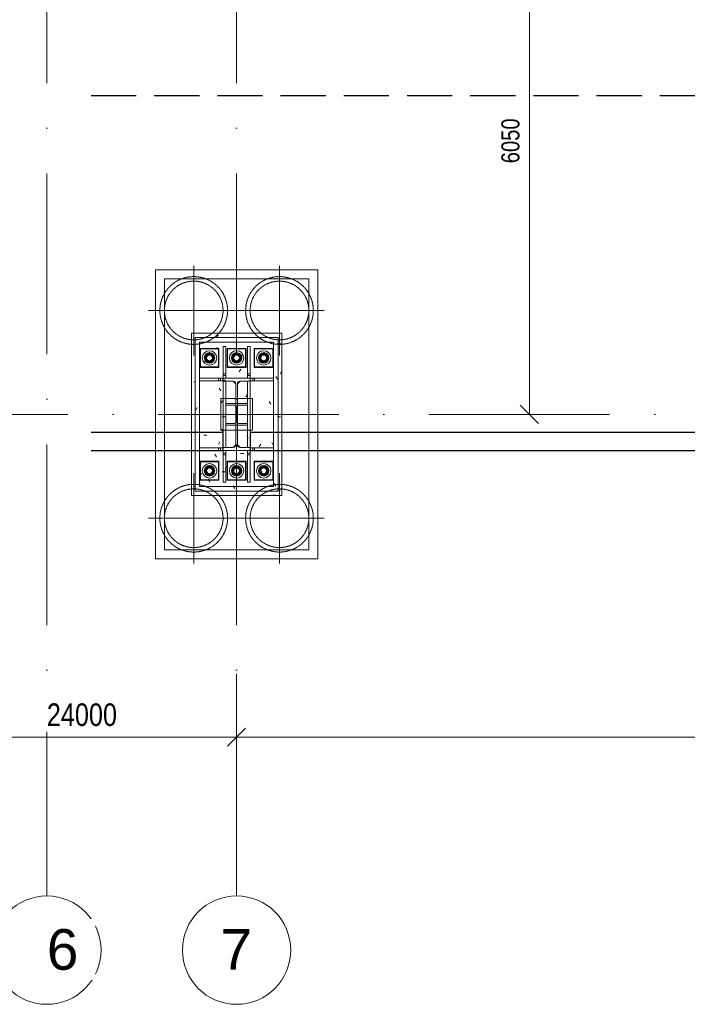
# Model space of a CAD drawing. Header units: millimetres. Extents: x 75701 to 402820, y 135 to 33652.
# Tile 2 of 52: x 87367 to 94763, y 1217 to 12120. Entities that reach past the tile are written whole.
import ezdxf

# ---------------------------------------------------------------- set-up
doc = ezdxf.new("R2010")
doc.units = ezdxf.units.MM
for name, pattern in [('A_CARA_07', [7, 5, -2]), ('A_CARA_15', [7.6, 5, -1.3, 0, -1.3]), ('IMPORT-A_CARA_07', [700, 500, -200]), ('IMPORT-KANVPOVO', [2000, 700, -650, 0, -650]), ('Čerchovaná 20mm', [3000, 2000, -500, 0, -500])]:
    doc.linetypes.add(name, pattern=pattern)
for name, color, linetype, lineweight in [('11542_003_OK-HALA_TaO-1_ET_R01_AciS_2025-04-14_sloupy_dwg', 150, 'Continuous', 9), ('_KANAL TRASA 1', 10, 'IMPORT-KANVPOVO', 70), ('CA_KOTY', 3, 'Continuous', 9), ('CA_KOTY-100', 3, 'Continuous', 9), ('CA_NEVHRA', 3, 'A_CARA_07', 9), ('CA_OSY', 5, 'A_CARA_15', 9), ('CA_POHHRA25', 7, 'Continuous', 13), ('CA_REZY', 1, 'Continuous', 25), ('CA_TEXT35', 62, 'Continuous', 9), ('CA_ZAKLADY25', 7, 'Continuous', 13), ('HIDROIDEA_NAHON_ZAKLADY_dwg', 8, 'Continuous', 9), ('Konstrukční přípoje', 7, 'Continuous', 13), ('SS_HALA_TaO-DODAVKA_STAVEBNI', 150, 'Continuous', 9), ('SS_HALA_TaO-PODLITI', 150, 'Continuous', 9), ('SS_HALA_TaO-SLOUP', 150, 'Continuous', 9)]:
    doc.layers.add(name, color=color, linetype=linetype, lineweight=lineweight)
doc.styles.add('Arial_1', font='arial.ttf', dxfattribs={"height": 450})
doc.styles.add('Arial_2', font='arial.ttf', dxfattribs={"width": 0.8, "height": 200})
doc.styles.add('Arial_3', font='arial.ttf', dxfattribs={"width": 0.8, "height": 250})
doc.dimstyles.new('HP_Přímá_-_2_5_mm_Ariel', dxfattribs={"dimscale": 304.8, "dimtxt": 255.06485, "dimasz": 0.656168, "dimexe": 0.328084, "dimexo": 0.0625, "dimgap": 0.164042, "dimtad": 1, "dimdec": 0, "dimzin": 0, "dimdsep": 46, "dimtxsty": 'Arial_3', "dimblk1": 'OBLIQUE', "dimblk2": 'OBLIQUE', "dimsah": 1, "dimcen": 0.09, "dimazin": 0, "dimtfac": 1, "dimtdec": 4, "dimtix": 1, "dimtmove": 0, "dimatfit": 3, "dimfxl": 2.296588, "dimfxlon": 1, "dimtvp": 1, "dimtfill": 1, "dimtolj": 1, "dimtzin": 0, "dimarcsym": 2})
doc.dimstyles.new('HP_Přímá_-_2_mm_Ariel_1-100', dxfattribs={"dimscale": 304.8, "dimtxt": 204.05188, "dimasz": 0.656168, "dimexe": 0.328084, "dimexo": 0.0625, "dimgap": 0.164042, "dimtad": 1, "dimdec": 0, "dimzin": 0, "dimdsep": 46, "dimtxsty": 'Arial_2', "dimblk1": 'OBLIQUE', "dimblk2": 'OBLIQUE', "dimsah": 1, "dimcen": 0.09, "dimazin": 0, "dimtfac": 1, "dimtdec": 4, "dimtix": 1, "dimtmove": 0, "dimatfit": 3, "dimfxl": 0.984252, "dimfxlon": 1, "dimtvp": 1, "dimtolj": 1, "dimtzin": 0, "dimarcsym": 2})

# ---------------------------------------------------------------- blocks, each defined once
blk = doc.blocks.new('pilota 600 mm - D_750_650-2142272-525_600')
at = {"layer": 'CA_NEVHRA'}
for p, q in [((0, 0), (0, 500)), ((0, 0), (-500, 0)), ((0, 0), (0, -250)), ((0, 0), (500, 0)), ((0, -250), (0, -500))]:
    blk.add_line(p, q, dxfattribs=at)
blk = doc.blocks.new('pilota 600 mm - D_750_650-2142273-525_600')
at = {"layer": 'CA_NEVHRA'}
for p, q in [((0, 250), (0, 500)), ((0, 0), (0, 250)), ((0, 0), (-500, 0)), ((0, 0), (500, 0)), ((0, 0), (0, -500))]:
    blk.add_line(p, q, dxfattribs=at)
blk = doc.blocks.new('11542_003_OK-HALA_TaO-1_ET_R01_AciS_2025-04-14_sloupy_dwg-V8-525_600')
at = {"layer": '11542_003_OK-HALA_TaO-1_ET_R01_AciS_2025-04-14_sloupy_dwg'}
for p, q in [((89920, 8150), (89620, 8150)), ((89620, 8150), (89620, 8117)), ((89620, 8117), (89731, 8117)), ((89761, 8087), (89761, 7413)), ((89779, 7413), (89779, 8087)), ((89809, 8117), (89920, 8117)), ((89920, 8117), (89920, 8150)), ((89731, 7383), (89620, 7383)), ((89620, 7383), (89620, 7350)), ((89620, 7350), (89920, 7350)), ((89920, 7383), (89809, 7383)), ((89920, 7350), (89920, 7383))]:
    blk.add_line(p, q, dxfattribs=at)
for centre, start, end in [((89731, 8087), 0, 90), ((89809, 8087), 90, 180), ((89731, 7413), 270, 0), ((89809, 7413), 180, 270)]:
    blk.add_arc(centre, 30, start, end, dxfattribs=at)
at = {"layer": 'SS_HALA_TaO-DODAVKA_STAVEBNI'}
for p, q in [((89470, 8427), (89425, 8401)), ((89425, 8401), (89470, 8427)), ((89425, 8401), (89425, 8349)), ((89425, 8349), (89425, 8401)), ((89515, 8401), (89470, 8427)), ((89470, 8427), (89515, 8401)), ((89515, 8349), (89515, 8401)), ((89515, 8401), (89515, 8349)), ((89770, 8427), (89725, 8401)), ((89725, 8401), (89770, 8427)), ((89725, 8401), (89725, 8349)), ((89725, 8349), (89725, 8401)), ((89815, 8401), (89770, 8427)), ((89770, 8427), (89815, 8401)), ((89815, 8349), (89815, 8401)), ((89815, 8401), (89815, 8349)), ((90070, 8427), (90025, 8401)), ((90025, 8401), (90070, 8427)), ((90025, 8401), (90025, 8349)), ((90025, 8349), (90025, 8401)), ((90115, 8401), (90070, 8427)), ((90070, 8427), (90115, 8401)), ((90115, 8349), (90115, 8401)), ((90115, 8401), (90115, 8349)), ((89425, 8349), (89470, 8323)), ((89470, 8323), (89425, 8349)), ((89470, 8323), (89515, 8349)), ((89515, 8349), (89470, 8323)), ((89725, 8349), (89770, 8323)), ((89770, 8323), (89725, 8349)), ((89770, 8323), (89815, 8349)), ((89815, 8349), (89770, 8323)), ((90025, 8349), (90070, 8323)), ((90070, 8323), (90025, 8349)), ((90070, 8323), (90115, 8349)), ((90115, 8349), (90070, 8323)), ((89470, 7177), (89425, 7151)), ((89425, 7151), (89470, 7177)), ((89425, 7151), (89425, 7099)), ((89425, 7099), (89425, 7151)), ((89425, 7099), (89470, 7073)), ((89470, 7073), (89425, 7099)), ((89515, 7151), (89470, 7177)), ((89470, 7177), (89515, 7151)), ((89470, 7073), (89515, 7099)), ((89515, 7099), (89470, 7073)), ((89515, 7099), (89515, 7151)), ((89515, 7151), (89515, 7099)), ((89770, 7177), (89725, 7151)), ((89725, 7151), (89770, 7177)), ((89725, 7151), (89725, 7099)), ((89725, 7099), (89725, 7151)), ((89725, 7099), (89770, 7073)), ((89770, 7073), (89725, 7099)), ((89815, 7151), (89770, 7177)), ((89770, 7177), (89815, 7151)), ((89770, 7073), (89815, 7099)), ((89815, 7099), (89770, 7073)), ((89815, 7099), (89815, 7151)), ((89815, 7151), (89815, 7099)), ((90070, 7177), (90025, 7151)), ((90025, 7151), (90070, 7177)), ((90025, 7151), (90025, 7099)), ((90025, 7099), (90025, 7151)), ((90025, 7099), (90070, 7073)), ((90070, 7073), (90025, 7099)), ((90115, 7151), (90070, 7177)), ((90070, 7177), (90115, 7151)), ((90070, 7073), (90115, 7099)), ((90115, 7099), (90070, 7073)), ((90115, 7099), (90115, 7151)), ((90115, 7151), (90115, 7099))]:
    blk.add_line(p, q, dxfattribs=at)
for centre, radius, start, end in [((89470, 8375), 57.5, 0, 180), ((89470, 8375), 57.5, 0, 180), ((89470, 8375), 32, 0, 180), ((89470, 8375), 32, 0, 180), ((89470, 8375), 32, 0, 180), ((89470, 8375), 32, 0, 180), ((89770, 8375), 57.5, 0, 180), ((89770, 8375), 57.5, 0, 180), ((89770, 8375), 32, 0, 180), ((89770, 8375), 32, 0, 180), ((89770, 8375), 32, 0, 180), ((89770, 8375), 32, 0, 180), ((90070, 8375), 57.5, 0, 180), ((90070, 8375), 57.5, 0, 180), ((90070, 8375), 32, 0, 180), ((90070, 8375), 32, 0, 180), ((90070, 8375), 32, 0, 180), ((90070, 8375), 32, 0, 180), ((89470, 8375), 57.5, 180, 0), ((89470, 8375), 57.5, 180, 0), ((89470, 8375), 32, 180, 0), ((89470, 8375), 32, 180, 0), ((89470, 8375), 32, 180, 0), ((89470, 8375), 32, 180, 0), ((89770, 8375), 57.5, 180, 0), ((89770, 8375), 57.5, 180, 0), ((89770, 8375), 32, 180, 0), ((89770, 8375), 32, 180, 0), ((89770, 8375), 32, 180, 0), ((89770, 8375), 32, 180, 0), ((90070, 8375), 57.5, 180, 0), ((90070, 8375), 57.5, 180, 0), ((90070, 8375), 32, 180, 0), ((90070, 8375), 32, 180, 0), ((90070, 8375), 32, 180, 0), ((90070, 8375), 32, 180, 0), ((89470, 7125), 57.5, 0, 180), ((89470, 7125), 57.5, 0, 180), ((89470, 7125), 57.5, 180, 0), ((89470, 7125), 57.5, 180, 0), ((89470, 7125), 32, 0, 180), ((89470, 7125), 32, 0, 180), ((89470, 7125), 32, 0, 180), ((89470, 7125), 32, 0, 180), ((89470, 7125), 32, 180, 0), ((89470, 7125), 32, 180, 0), ((89470, 7125), 32, 180, 0), ((89470, 7125), 32, 180, 0), ((89770, 7125), 57.5, 0, 180), ((89770, 7125), 57.5, 0, 180), ((89770, 7125), 57.5, 180, 0), ((89770, 7125), 57.5, 180, 0), ((89770, 7125), 32, 0, 180), ((89770, 7125), 32, 0, 180), ((89770, 7125), 32, 0, 180), ((89770, 7125), 32, 0, 180), ((89770, 7125), 32, 180, 0), ((89770, 7125), 32, 180, 0), ((89770, 7125), 32, 180, 0), ((89770, 7125), 32, 180, 0), ((90070, 7125), 57.5, 0, 180), ((90070, 7125), 57.5, 180, 0), ((90070, 7125), 57.5, 0, 180), ((90070, 7125), 57.5, 180, 0), ((90070, 7125), 32, 0, 180), ((90070, 7125), 32, 0, 180), ((90070, 7125), 32, 0, 180), ((90070, 7125), 32, 0, 180), ((90070, 7125), 32, 180, 0), ((90070, 7125), 32, 180, 0), ((90070, 7125), 32, 180, 0), ((90070, 7125), 32, 180, 0)]:
    blk.add_arc(centre, radius, start, end, dxfattribs=at)
at = {"layer": 'SS_HALA_TaO-PODLITI'}
for p, q in [((90230, 8600), (89310, 8600)), ((89310, 8600), (90230, 8600)), ((89310, 8600), (89310, 6900)), ((89310, 6900), (89310, 8600)), ((90230, 6900), (90230, 8600)), ((90230, 8600), (90230, 6900)), ((89310, 6900), (90230, 6900)), ((90230, 6900), (89310, 6900))]:
    blk.add_line(p, q, dxfattribs=at)
at = {"layer": 'SS_HALA_TaO-SLOUP'}
for p, q in [((89360, 8550), (90180, 8550)), ((90180, 8550), (89360, 8550)), ((89360, 6950), (89360, 8550)), ((89360, 8550), (89360, 6950)), ((90180, 8550), (90180, 6950)), ((90180, 6950), (90180, 8550)), ((89365, 8480), (89365, 8270)), ((89365, 8270), (89365, 8480)), ((89575, 8480), (89365, 8480)), ((89365, 8480), (89575, 8480)), ((89575, 8270), (89575, 8480)), ((89575, 8480), (89575, 8270)), ((89620, 8500), (89650, 8500)), ((89650, 8500), (89620, 8500)), ((89620, 8500), (89620, 8200)), ((89620, 8180), (89620, 8500)), ((89650, 8200), (89650, 8500)), ((89650, 8500), (89650, 8180)), ((89665, 8480), (89665, 8270)), ((89665, 8270), (89665, 8480)), ((89875, 8480), (89665, 8480)), ((89665, 8480), (89875, 8480)), ((89875, 8270), (89875, 8480)), ((89875, 8480), (89875, 8270)), ((89890, 8500), (89890, 8200)), ((89890, 8180), (89890, 8500)), ((89890, 8500), (89920, 8500)), ((89890, 8500), (89920, 8500)), ((89920, 8200), (89920, 8500)), ((89920, 8500), (89920, 8180)), ((89965, 8480), (89965, 8270)), ((89965, 8270), (89965, 8480)), ((90175, 8480), (89965, 8480)), ((89965, 8480), (90175, 8480)), ((90175, 8270), (90175, 8480)), ((90175, 8480), (90175, 8270)), ((89365, 8270), (89575, 8270)), ((89575, 8270), (89365, 8270)), ((89620, 8200), (89620, 8150)), ((89650, 8200), (89620, 8200)), ((89650, 8180), (89620, 8180)), ((89620, 8150), (89620, 8180)), ((89650, 8150), (89650, 8200)), ((89650, 8180), (89650, 8150)), ((89665, 8270), (89875, 8270)), ((89875, 8270), (89665, 8270)), ((89920, 8200), (89890, 8200)), ((89890, 8200), (89890, 8150)), ((89890, 8150), (89890, 8180)), ((89890, 8180), (89920, 8180)), ((89920, 8150), (89920, 8200)), ((89920, 8180), (89920, 8150)), ((89965, 8270), (90175, 8270)), ((90175, 8270), (89965, 8270)), ((89570, 8150), (89360, 8150)), ((89360, 8150), (89590, 8150)), ((89360, 8120), (89360, 8150)), ((89360, 8120), (89360, 8150)), ((89360, 8120), (89570, 8120)), ((89590, 8120), (89360, 8120)), ((89620, 8150), (89570, 8150)), ((89570, 8150), (89570, 8120)), ((89570, 8120), (89620, 8120)), ((89590, 8150), (89620, 8150)), ((89590, 8120), (89590, 8150)), ((89620, 8120), (89590, 8120)), ((89920, 8150), (89620, 8150)), ((89620, 8150), (89620, 8117)), ((89650, 8150), (89620, 8150)), ((89650, 8150), (89620, 8150)), ((89620, 8120), (89620, 8150)), ((89620, 8120), (89620, 8150)), ((89620, 8117), (89731, 8117)), ((89650, 8117), (89620, 8117)), ((89620, 8117), (89620, 7383)), ((89650, 8117), (89620, 8117)), ((89620, 7383), (89620, 8117)), ((89621, 8116), (89731, 8116)), ((89731, 8116), (89621, 8116)), ((89621, 7384), (89621, 8116)), ((89621, 8116), (89621, 7384)), ((89650, 7383), (89650, 8117)), ((89650, 8117), (89650, 7383)), ((89731, 8116), (89761, 8086)), ((89761, 8086), (89731, 8116)), ((89761, 8087), (89761, 7413)), ((89761, 8086), (89761, 7414)), ((89761, 7414), (89761, 8086)), ((89779, 8086), (89809, 8116)), ((89809, 8116), (89779, 8086)), ((89779, 7413), (89779, 8087)), ((89779, 7414), (89779, 8086)), ((89779, 8086), (89779, 7414)), ((89809, 8117), (89920, 8117)), ((89809, 8116), (89919, 8116)), ((89919, 8116), (89809, 8116)), ((89890, 8150), (89920, 8150)), ((89890, 8150), (89920, 8150)), ((89890, 8117), (89890, 7383)), ((89920, 8117), (89890, 8117)), ((89920, 8117), (89890, 8117)), ((89890, 7383), (89890, 8117)), ((89919, 8116), (89919, 7384)), ((89919, 7384), (89919, 8116)), ((89920, 8117), (89920, 8150)), ((89920, 8150), (89950, 8150)), ((89920, 8120), (89920, 8150)), ((89920, 8120), (89920, 8150)), ((89970, 8150), (89920, 8150)), ((89950, 8120), (89920, 8120)), ((89920, 8120), (89970, 8120)), ((89920, 7383), (89920, 8117)), ((89920, 8117), (89920, 7383)), ((89950, 8150), (90180, 8150)), ((89950, 8120), (89950, 8150)), ((90180, 8120), (89950, 8120)), ((90180, 8150), (89970, 8150)), ((89970, 8120), (89970, 8150)), ((89970, 8120), (90180, 8120)), ((90180, 8150), (90180, 8120)), ((90180, 8120), (90180, 8150)), ((89650, 7853), (89650, 7870)), ((89650, 7870), (89650, 7853)), ((89650, 7870), (89890, 7870)), ((89890, 7870), (89650, 7870)), ((89744, 7853), (89650, 7853)), ((89650, 7853), (89744, 7853)), ((89890, 7853), (89796, 7853)), ((89796, 7853), (89890, 7853)), ((89890, 7870), (89890, 7853)), ((89890, 7853), (89890, 7870)), ((89765, 7668), (89765, 7832)), ((89765, 7832), (89765, 7668)), ((89775, 7832), (89775, 7668)), ((89775, 7668), (89775, 7832)), ((89650, 7647), (89744, 7647)), ((89744, 7647), (89650, 7647)), ((89650, 7630), (89650, 7647)), ((89650, 7647), (89650, 7630)), ((89796, 7647), (89890, 7647)), ((89890, 7647), (89796, 7647)), ((89890, 7647), (89890, 7630)), ((89890, 7630), (89890, 7647)), ((89890, 7630), (89650, 7630)), ((89650, 7630), (89890, 7630)), ((89360, 7350), (89360, 7380)), ((89360, 7380), (89360, 7350)), ((89570, 7380), (89360, 7380)), ((89360, 7380), (89590, 7380)), ((89360, 7350), (89570, 7350)), ((89590, 7350), (89360, 7350)), ((89620, 7380), (89570, 7380)), ((89570, 7380), (89570, 7350)), ((89570, 7350), (89620, 7350)), ((89590, 7380), (89590, 7350)), ((89590, 7380), (89620, 7380)), ((89620, 7350), (89590, 7350)), ((89620, 7383), (89620, 7350)), ((89731, 7383), (89620, 7383)), ((89620, 7383), (89650, 7383)), ((89650, 7383), (89620, 7383)), ((89620, 7380), (89620, 7350)), ((89620, 7380), (89620, 7350)), ((89620, 7350), (89920, 7350)), ((89620, 7350), (89620, 7300)), ((89650, 7350), (89620, 7350)), ((89650, 7350), (89620, 7350)), ((89620, 7320), (89620, 7350)), ((89650, 7320), (89620, 7320)), ((89620, 7000), (89620, 7320)), ((89731, 7384), (89621, 7384)), ((89621, 7384), (89731, 7384)), ((89650, 7300), (89650, 7350)), ((89650, 7350), (89650, 7320)), ((89650, 7320), (89650, 7000)), ((89761, 7414), (89731, 7384)), ((89731, 7384), (89761, 7414)), ((89809, 7384), (89779, 7414)), ((89779, 7414), (89809, 7384)), ((89919, 7384), (89809, 7384)), ((89809, 7384), (89919, 7384)), ((89920, 7383), (89809, 7383)), ((89890, 7383), (89920, 7383)), ((89920, 7383), (89890, 7383)), ((89890, 7320), (89890, 7350)), ((89890, 7350), (89920, 7350)), ((89890, 7350), (89920, 7350)), ((89890, 7350), (89890, 7300)), ((89890, 7000), (89890, 7320)), ((89890, 7320), (89920, 7320)), ((89920, 7350), (89920, 7383)), ((89970, 7380), (89920, 7380)), ((89920, 7380), (89920, 7350)), ((89920, 7380), (89920, 7350)), ((89920, 7380), (89950, 7380)), ((89920, 7350), (89920, 7320)), ((89920, 7300), (89920, 7350)), ((89920, 7350), (89970, 7350)), ((89950, 7350), (89920, 7350)), ((89920, 7320), (89920, 7000)), ((89950, 7380), (89950, 7350)), ((89950, 7380), (90180, 7380)), ((90180, 7350), (89950, 7350)), ((89970, 7350), (89970, 7380)), ((90180, 7380), (89970, 7380)), ((89970, 7350), (90180, 7350)), ((90180, 7380), (90180, 7350)), ((90180, 7380), (90180, 7350)), ((89365, 7230), (89365, 7020)), ((89365, 7020), (89365, 7230)), ((89575, 7230), (89365, 7230)), ((89365, 7230), (89575, 7230)), ((89575, 7020), (89575, 7230)), ((89575, 7230), (89575, 7020)), ((89620, 7300), (89650, 7300)), ((89620, 7300), (89620, 7000)), ((89650, 7000), (89650, 7300)), ((89665, 7230), (89665, 7020)), ((89665, 7020), (89665, 7230)), ((89875, 7230), (89665, 7230)), ((89665, 7230), (89875, 7230)), ((89875, 7020), (89875, 7230)), ((89875, 7230), (89875, 7020)), ((89890, 7300), (89890, 7000)), ((89890, 7300), (89920, 7300)), ((89920, 7000), (89920, 7300)), ((89965, 7230), (89965, 7020)), ((89965, 7020), (89965, 7230)), ((90175, 7230), (89965, 7230)), ((89965, 7230), (90175, 7230)), ((90175, 7020), (90175, 7230)), ((90175, 7230), (90175, 7020)), ((89365, 7020), (89575, 7020)), ((89575, 7020), (89365, 7020)), ((89650, 7000), (89620, 7000)), ((89650, 7000), (89620, 7000)), ((89665, 7020), (89875, 7020)), ((89875, 7020), (89665, 7020)), ((89920, 7000), (89890, 7000)), ((89890, 7000), (89920, 7000)), ((89965, 7020), (90175, 7020)), ((90175, 7020), (89965, 7020)), ((90180, 6950), (89360, 6950)), ((89360, 6950), (90180, 6950))]:
    blk.add_line(p, q, dxfattribs=at)
for centre, radius, start, end in [((89470, 8375), 45, 0, 180), ((89470, 8375), 45, 0, 180), ((89470, 8375), 35, 0, 180), ((89470, 8375), 35, 0, 180), ((89770, 8375), 45, 0, 180), ((89770, 8375), 45, 0, 180), ((89770, 8375), 35, 0, 180), ((89770, 8375), 35, 0, 180), ((90070, 8375), 45, 0, 180), ((90070, 8375), 45, 0, 180), ((90070, 8375), 35, 0, 180), ((90070, 8375), 35, 0, 180), ((89470, 8375), 45, 180, 0), ((89470, 8375), 45, 180, 0), ((89470, 8375), 35, 180, 0), ((89470, 8375), 35, 180, 0), ((89770, 8375), 45, 180, 0), ((89770, 8375), 45, 180, 0), ((89770, 8375), 35, 180, 0), ((89770, 8375), 35, 180, 0), ((90070, 8375), 45, 180, 0), ((90070, 8375), 45, 180, 0), ((90070, 8375), 35, 180, 0), ((90070, 8375), 35, 180, 0), ((89731, 8087), 30, 0, 90), ((89809, 8087), 30, 90, 180), ((89744, 7832), 21, 0, 90), ((89744, 7832), 21, 0, 90), ((89796, 7832), 21, 90, 180), ((89796, 7832), 21, 90, 180), ((89744, 7668), 21, 270, 0), ((89744, 7668), 21, 270, 0), ((89796, 7668), 21, 180, 270), ((89796, 7668), 21, 180, 270), ((89731, 7413), 30, 270, 0), ((89809, 7413), 30, 180, 270), ((89470, 7125), 45, 0, 180), ((89470, 7125), 45, 0, 180), ((89470, 7125), 45, 180, 0), ((89470, 7125), 45, 180, 0), ((89470, 7125), 35, 0, 180), ((89470, 7125), 35, 0, 180), ((89470, 7125), 35, 180, 0), ((89470, 7125), 35, 180, 0), ((89770, 7125), 45, 0, 180), ((89770, 7125), 45, 0, 180), ((89770, 7125), 45, 180, 0), ((89770, 7125), 45, 180, 0), ((89770, 7125), 35, 0, 180), ((89770, 7125), 35, 0, 180), ((89770, 7125), 35, 180, 0), ((89770, 7125), 35, 180, 0), ((90070, 7125), 45, 0, 180), ((90070, 7125), 45, 0, 180), ((90070, 7125), 45, 180, 0), ((90070, 7125), 45, 180, 0), ((90070, 7125), 35, 0, 180), ((90070, 7125), 35, 0, 180), ((90070, 7125), 35, 180, 0), ((90070, 7125), 35, 180, 0)]:
    blk.add_arc(centre, radius, start, end, dxfattribs=at)
blk = doc.blocks.new('M_Šroub HPM-E - 64_E-1759689-525_600')
at = {"layer": 'Konstrukční přípoje'}
for p, q in [((100, 100), (-100, 100)), ((-100, 100), (-100, -100)), ((-100, -100), (-100, 100)), ((-100, 100), (100, 100)), ((0, 58), (-50, 29)), ((0, 58), (-50, 29)), ((-50, 29), (0, 58)), ((0, 58), (-50, 29)), ((-50, 29), (-50, -29)), ((-50, 29), (-50, -29)), ((-50, -29), (-50, 29)), ((-50, 29), (-50, -29)), ((50, 29), (0, 58)), ((50, 29), (0, 58)), ((0, 58), (50, 29)), ((50, 29), (0, 58)), ((50, -29), (50, 29)), ((50, -29), (50, 29)), ((50, 29), (50, -29)), ((50, -29), (50, 29)), ((100, -100), (100, 100)), ((100, 100), (100, -100)), ((-100, -100), (100, -100)), ((100, -100), (-100, -100)), ((-50, -29), (0, -58)), ((-50, -29), (0, -58)), ((0, -58), (-50, -29)), ((-50, -29), (0, -58)), ((0, -58), (50, -29)), ((0, -58), (50, -29)), ((50, -29), (0, -58)), ((0, -58), (50, -29))]:
    blk.add_line(p, q, dxfattribs=at)
for radius, start, end in [(80, 360, 180), (80, 0, 180), (80, 360, 180), (80, 0, 180), (32, 0, 180), (32, 360, 180), (32, 0, 180), (32, 0, 180), (32, 0, 180), (32, 0, 180), (32, 0, 180), (32, 0, 180), (80, 180, 360), (80, 180, 360), (80, 180, 360), (80, 180, 360), (32, 180, 360), (32, 180, 360), (32, 180, 360), (32, 180, 360), (32, 180, 360), (32, 180, 360), (32, 180, 360), (32, 180, 360)]:
    blk.add_arc((0, 0), radius, start, end, dxfattribs=at)
blk = doc.blocks.new('M_Šroub HPM-E - 64_E-1759690-525_600')
at = {"layer": 'Konstrukční přípoje'}
for p, q in [((100, 100), (-100, 100)), ((-100, 100), (-100, -100)), ((-100, -100), (-100, 100)), ((-100, 100), (100, 100)), ((0, 58), (-50, 29)), ((0, 58), (-50, 29)), ((-50, 29), (0, 58)), ((0, 58), (-50, 29)), ((-50, 29), (-50, -29)), ((-50, 29), (-50, -29)), ((-50, -29), (-50, 29)), ((-50, 29), (-50, -29)), ((50, 29), (0, 58)), ((50, 29), (0, 58)), ((0, 58), (50, 29)), ((50, 29), (0, 58)), ((50, -29), (50, 29)), ((50, -29), (50, 29)), ((50, 29), (50, -29)), ((50, -29), (50, 29)), ((100, -100), (100, 100)), ((100, 100), (100, -100)), ((-100, -100), (100, -100)), ((100, -100), (-100, -100)), ((-50, -29), (0, -58)), ((-50, -29), (0, -58)), ((0, -58), (-50, -29)), ((-50, -29), (0, -58)), ((0, -58), (50, -29)), ((0, -58), (50, -29)), ((50, -29), (0, -58)), ((0, -58), (50, -29))]:
    blk.add_line(p, q, dxfattribs=at)
for radius, start, end in [(80, 0, 180), (80, 0, 180), (80, 0, 180), (80, 0, 180), (80, 180, 360), (80, 180, 0), (80, 180, 360), (80, 180, 0), (32, 0, 180), (32, 0, 180), (32, 0, 180), (32, 0, 180), (32, 0, 180), (32, 0, 180), (32, 0, 180), (32, 0, 180), (32, 180, 360), (32, 180, 360), (32, 180, 360), (32, 180, 360), (32, 180, 360), (32, 180, 0), (32, 180, 360), (32, 180, 360)]:
    blk.add_arc((0, 0), radius, start, end, dxfattribs=at)
blk = doc.blocks.new('HIDROIDEA_NAHON_ZAKLADY_dwg-V12-525_600')
at = {"layer": '_KANAL TRASA 1', "color": 250, "linetype": 'IMPORT-A_CARA_07', "lineweight": 25}
blk.add_line((87132, 3423), (107188, 3423), dxfattribs=at)
blk = doc.blocks.new('Osnova - Bublina osnovy 12mm-4850-525_600')
at = {"layer": 'CA_TEXT35'}
blk.add_circle((0, 0), 6, dxfattribs=at)
blk = doc.blocks.new('DIMBLOCK28-525_600')
at = {"layer": 'CA_KOTY-100'}
for p, q in [((89770, 4175), (89770, 4875)), ((101770, 4175), (101770, 4875)), ((89770, 4175), (89870, 4275)), ((101770, 4175), (101870, 4275)), ((89770, 4175), (89670, 4075)), ((89770, 4175), (101770, 4175)), ((89770, 4175), (89770, 4075)), ((101770, 4175), (101670, 4075)), ((101770, 4175), (101770, 4075))]:
    blk.add_line(p, q, dxfattribs=at)
at = {"layer": 'CA_KOTY-100', "color": 0, "insert": (95387, 4549), "char_height": 250, "width": 918.23, "attachment_point": 1, "line_spacing_factor": 0.941778, "style": 'Arial_3', "bg_fill": 3, "box_fill_scale": 1.25, "bg_fill_color": 256, "bg_fill_true_color": 13158600, "bg_fill_transparency": 0}
blk.add_mtext('12000', dxfattribs=at)
blk = doc.blocks.new('_Oblique')
at = {"color": 0, "linetype": 'ByBlock', "lineweight": -2}
blk.add_line((-0.5, -0.5), (0.5, 0.5), dxfattribs=at)
blk = doc.blocks.new('DIMBLOCK29-525_600')
at = {"layer": 'CA_KOTY-100'}
for p, q in [((85041, 4175), (85041, 4875)), ((89770, 4175), (89770, 4875)), ((85041, 4175), (85141, 4275)), ((89770, 4175), (89870, 4275)), ((85041, 4175), (84941, 4075)), ((85041, 4175), (89770, 4175)), ((85041, 4175), (85041, 4075)), ((89770, 4175), (89670, 4075)), ((89770, 4175), (89770, 4075))]:
    blk.add_line(p, q, dxfattribs=at)
at = {"layer": 'CA_KOTY-100', "color": 0, "insert": (87668, 4549), "char_height": 250, "width": 918.23, "attachment_point": 1, "line_spacing_factor": 0.941778, "style": 'Arial_3', "bg_fill": 3, "box_fill_scale": 1.25, "bg_fill_color": 256, "bg_fill_true_color": 13158600, "bg_fill_transparency": 0}
blk.add_mtext('24000', dxfattribs=at)
blk = doc.blocks.new('DIMBLOCK32-525_600')
at = {"layer": 'CA_KOTY-100'}
for p, q in [((93013, 13800), (92913, 13900)), ((93013, 13800), (92913, 13800)), ((93013, 13800), (93013, 7750)), ((93013, 13800), (93113, 13700)), ((93013, 13800), (93313, 13800)), ((93013, 7750), (92913, 7850)), ((93013, 7750), (92913, 7750)), ((93013, 7750), (93113, 7650)), ((93013, 7750), (93313, 7750))]:
    blk.add_line(p, q, dxfattribs=at)
at = {"layer": 'CA_KOTY-100', "color": 0, "insert": (92703, 10530), "char_height": 200, "width": 587.67, "attachment_point": 1, "rotation": 90, "line_spacing_factor": 0.941778, "style": 'Arial_2'}
blk.add_mtext('6050', dxfattribs=at)

msp = doc.modelspace()

# ---------------------------------------------------------------- hatches: boundary and pattern name
at = {"layer": 'CA_ZAKLADY25', "lineweight": 9}
h = msp.add_hatch(dxfattribs=at)
h.set_pattern_fill('FP_1', color=256, style=0, pattern_type=2)
h.set_pattern_definition([(0, (0, 0), (812.8, 203.2), [33.528, -576.072, 33.528, -576.072, -3251.2]), (0, (0, 0), (812.8, 203.2), [-1219.2, 33.528, -1185.672, 33.528, -576.072, -1422.4]), (0, (0, 0), (812.8, 203.2), [-3048, 33.528, -372.872, 33.528, -982.472]), (120, (304.8, 101.6), (-582.37636, 602.30545), [33.528, -576.072, 33.528, -576.072, -3251.2]), (120, (304.8, 101.6), (-582.37636, 602.30545), [-1219.2, 33.528, -1185.672, 33.528, -576.072, -1422.4]), (120, (304.8, 101.6), (-582.37636, 602.30545), [-3048, 33.528, -372.872, 33.528, -982.472]), (240, (406.4, 508), (-230.42364, -805.50545), [33.528, -576.072, 33.528, -576.072, -3251.2]), (240, (406.4, 508), (-230.42364, -805.50545), [-1219.2, 33.528, -1185.672, 33.528, -576.072, -1422.4]), (240, (406.4, 508), (-230.42364, -805.50545), [-3048, 33.528, -372.872, 33.528, -982.472])])
h.paths.add_polyline_path([(90270, 6849.9), (90270, 8649.9), (89270, 8649.9), (89270, 6849.9)])

# ---------------------------------------------------------------- linework, layer by layer
at = {"layer": 'CA_NEVHRA'}
for p, q in [((88870, 6149.9), (88870, 9349.9)), ((88870, 9349.9), (90670, 9349.9)), ((90670, 9349.9), (88870, 9349.9)), ((88870, 9349.9), (88870, 6149.9)), ((90670, 9349.9), (90670, 6149.9)), ((90670, 6149.9), (90670, 9349.9)), ((90570, 9249.9), (88970, 9249.9)), ((88970, 9249.9), (88970, 6249.9)), ((88970, 6249.9), (88970, 9249.9)), ((88970, 9249.9), (90570, 9249.9)), ((90570, 6249.9), (90570, 9249.9)), ((90570, 9249.9), (90570, 6249.9)), ((89595, 7924.9), (89945, 7924.9)), ((89595, 7574.9), (89595, 7924.9)), ((89945, 7924.9), (89595, 7924.9)), ((89595, 7924.9), (89595, 7574.9)), ((89945, 7924.9), (89945, 7574.9)), ((89945, 7574.9), (89945, 7924.9)), ((89945, 7574.9), (89595, 7574.9)), ((89595, 7574.9), (89945, 7574.9)), ((88970, 6249.9), (90570, 6249.9)), ((90570, 6249.9), (88970, 6249.9)), ((90670, 6149.9), (88870, 6149.9)), ((88870, 6149.9), (90670, 6149.9))]:
    msp.add_line(p, q, dxfattribs=at)
for centre, radius, start, end in [((89295, 8899.9), 375, 0, 180), ((89295, 8899.9), 375, 0, 180), ((90245, 8899.9), 375, 0, 180), ((90245, 8899.9), 375, 0, 180), ((89295, 8899.9), 325, 90, 270), ((89295, 8899.9), 325, 90, 270), ((89295, 8899.9), 325, 270, 90), ((89295, 8899.9), 325, 270, 90), ((90245, 8899.9), 325, 90, 270), ((90245, 8899.9), 325, 90, 270), ((90245, 8899.9), 325, 270, 90), ((90245, 8899.9), 325, 270, 90), ((89295, 8899.9), 375, 180, 360), ((89295, 8899.9), 375, 180, 360), ((90245, 8899.9), 375, 180, 0), ((90245, 8899.9), 375, 180, 0), ((89295, 6599.9), 375, 0, 180), ((89295, 6599.9), 375, 0, 180), ((89295, 6599.9), 325, 90, 270), ((89295, 6599.9), 325, 90, 270), ((89295, 6599.9), 325, 270, 90), ((89295, 6599.9), 325, 270, 90), ((90245, 6599.9), 375, 0, 180), ((90245, 6599.9), 375, 0, 180), ((90245, 6599.9), 325, 90, 270), ((90245, 6599.9), 325, 90, 270), ((90245, 6599.9), 325, 270, 90), ((90245, 6599.9), 325, 270, 90), ((89295, 6599.9), 375, 180, 0), ((89295, 6599.9), 375, 180, 360), ((90245, 6599.9), 375, 180, 0), ((90245, 6599.9), 375, 180, 0)]:
    msp.add_arc(centre, radius, start, end, dxfattribs=at)
at = {"layer": 'CA_OSY', "linetype": 'Čerchovaná 20mm'}
for p, q in [((87668.1, 2417), (87668.1, 30958.1)), ((89770, 2417), (89770, 30958.1)), ((76900.7, 7749.9), (177683.3, 7749.9))]:
    msp.add_line(p, q, dxfattribs=at)
at = {"layer": 'CA_POHHRA25'}
for p, q in [((88157.6, 7549.9), (89270, 7549.9)), ((89270, 7349.9), (89270, 7549.9)), ((89620, 7549.9), (89270, 7549.9)), ((89270, 7549.9), (89270, 7349.9)), ((89620, 7349.9), (89620, 7549.9)), ((90270, 7549.9), (89920, 7549.9)), ((89920, 7549.9), (89920, 7349.9)), ((90270, 7549.9), (95595, 7549.9)), ((90270, 7549.9), (90270, 7349.9)), ((90270, 7349.9), (90270, 7549.9)), ((88157.6, 7349.9), (89270, 7349.9)), ((89270, 7349.9), (89620, 7349.9)), ((89920, 7349.9), (90270, 7349.9)), ((90270, 7349.9), (95595, 7349.9))]:
    msp.add_line(p, q, dxfattribs=at)
at = {"layer": 'CA_REZY'}
for p, q in [((89620, 7549.9), (88157.6, 7549.9)), ((89620, 7349.9), (89620, 7549.9)), ((95620, 7549.9), (89920, 7549.9)), ((89920, 7549.9), (89920, 7349.9)), ((88157.6, 7349.9), (89620, 7349.9)), ((89920, 7349.9), (95620, 7349.9))]:
    msp.add_line(p, q, dxfattribs=at)
at = {"layer": 'CA_ZAKLADY25'}
for p, q in [((89270, 8649.9), (90270, 8649.9)), ((89270, 6849.9), (89270, 8649.9)), ((90270, 8649.9), (90270, 6849.9)), ((90270, 6849.9), (89270, 6849.9))]:
    msp.add_line(p, q, dxfattribs=at)

# ---------------------------------------------------------------- block references
at = {"layer": '11542_003_OK-HALA_TaO-1_ET_R01_AciS_2025-04-14_sloupy_dwg'}
msp.add_blockref('11542_003_OK-HALA_TaO-1_ET_R01_AciS_2025-04-14_sloupy_dwg-V8-525_600', (0, 0), dxfattribs=at)
at = {"layer": 'CA_NEVHRA'}
for name, p in [('pilota 600 mm - D_750_650-2142272-525_600', (89295, 8899.9)), ('pilota 600 mm - D_750_650-2142273-525_600', (89295, 6599.9))]:
    msp.add_blockref(name, p, dxfattribs=at)
at = {"layer": 'CA_NEVHRA', "rotation": 180}
for name, p in [('pilota 600 mm - D_750_650-2142273-525_600', (90245, 8899.9)), ('pilota 600 mm - D_750_650-2142272-525_600', (90245, 6599.9))]:
    msp.add_blockref(name, p, dxfattribs=at)
at = {"layer": 'CA_TEXT35', "xscale": 99.99999999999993, "yscale": 99.99999999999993, "zscale": 99.99999999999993}
for p in [(87668.1, 1817), (89770, 1817)]:
    msp.add_blockref('Osnova - Bublina osnovy 12mm-4850-525_600', p, dxfattribs=at)
at = {"layer": 'HIDROIDEA_NAHON_ZAKLADY_dwg', "color": 50}
msp.add_blockref('HIDROIDEA_NAHON_ZAKLADY_dwg-V12-525_600', (1025.9, 7857.2), dxfattribs=at)
at = {"layer": 'Konstrukční přípoje'}
for name, p in [('M_Šroub HPM-E - 64_E-1759689-525_600', (89470, 8374.9)), ('M_Šroub HPM-E - 64_E-1759689-525_600', (89770, 8374.9)), ('M_Šroub HPM-E - 64_E-1759689-525_600', (90070, 8374.9)), ('M_Šroub HPM-E - 64_E-1759690-525_600', (89470, 7124.9)), ('M_Šroub HPM-E - 64_E-1759690-525_600', (89770, 7124.9)), ('M_Šroub HPM-E - 64_E-1759690-525_600', (90070, 7124.9))]:
    msp.add_blockref(name, p, dxfattribs=at)

# ---------------------------------------------------------------- dimensions: what is measured, and where the dimension line sits
at = {"layer": 'CA_KOTY'}
dim = msp.add_linear_dim(base=(93012.8, 7749.9), p1=(93312.8, 13799.9), p2=(93312.8, 7749.9), angle=90, dimstyle='HP_Přímá_-_2_mm_Ariel_1-100', override={"dimpost": '<>', "dimfxl": 6050}, dxfattribs=at)
dim.commit()
dim.dimension.update_dxf_attribs({"geometry": 'DIMBLOCK32-525_600', "text_midpoint": (92860.7, 10774.9)})

# ---------------------------------------------------------------- next in the draw order: texts
at = {"layer": 'CA_TEXT35', "char_height": 450, "width": 424.894, "attachment_point": 1, "style": 'Arial_1', "bg_fill": 3, "box_fill_scale": 1.25, "bg_fill_color": 256, "bg_fill_true_color": 13158600, "bg_fill_transparency": 0}
for s, insert in [('\\fArial|b0|i0|c238|p34|;6', (87668.1, 2049.6)), ('\\fArial|b0|i0|c238|p34|;7', (89591.4, 2049.6))]:
    msp.add_mtext(s, dxfattribs=dict(at, insert=insert))

# ---------------------------------------------------------------- next in the draw order: dimensions: what is measured, and where the dimension line sits
at = {"layer": 'CA_KOTY'}
dim = msp.add_linear_dim(base=(101770, 4174.7), p1=(89770, 4874.7), p2=(101770, 4874.7), dimstyle='HP_Přímá_-_2_5_mm_Ariel', override={"dimpost": '<>', "dimfxl": 12000}, dxfattribs=at)
dim.commit()
dim.dimension.update_dxf_attribs({"geometry": 'DIMBLOCK28-525_600', "text_midpoint": (95770, 4352.3)})

# ---------------------------------------------------------------- next in the draw order: dimensions: what is measured, and where the dimension line sits
dim = msp.add_linear_dim(base=(89770, 4174.7), p1=(85040.9, 4874.7), p2=(89770, 4874.7), dimstyle='HP_Přímá_-_2_5_mm_Ariel', override={"dimpost": '<>', "dimfxl": 4729.097558}, dxfattribs=at)
dim.commit()
dim.dimension.update_dxf_attribs({"geometry": 'DIMBLOCK29-525_600', "text_midpoint": (87405.5, 4352.3)})

doc.saveas('drawing.dxf')
